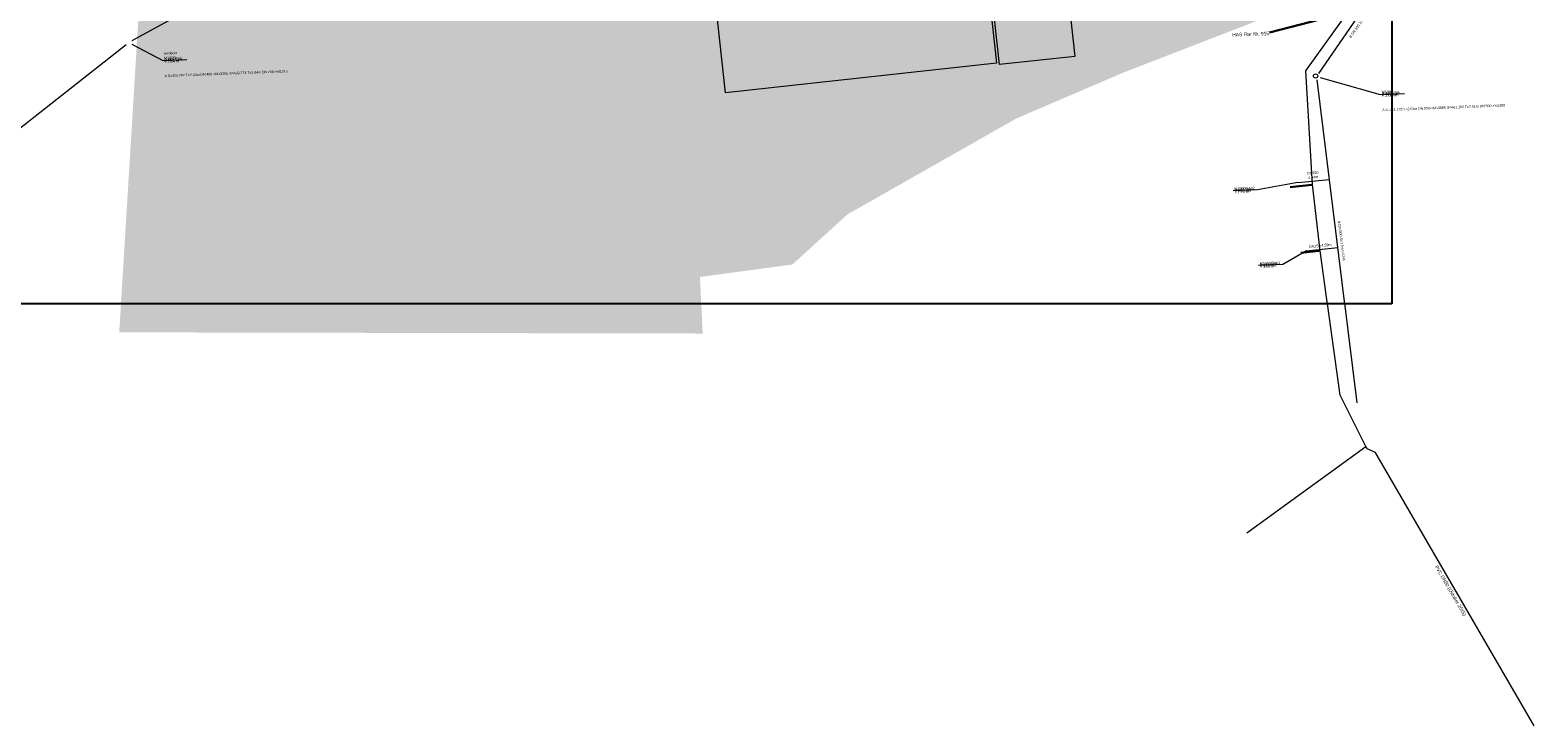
# Model space of a CAD drawing. Header units: metres. Extents: x 730549 to 731755, y 5527678 to 5528494.
# Tile 3 of 207: x 731490 to 731708, y 5527678 to 5527779. Entities that reach past the tile are written whole.
import ezdxf

# ---------------------------------------------------------------- set-up
doc = ezdxf.new("R2010")
doc.units = ezdxf.units.M
doc.header["$LTSCALE"] = 0.1
doc.header["$PDMODE"] = 1
doc.header["$PDSIZE"] = -2
doc.layers.add('3d Modell', color=7, linetype='Continuous', transparency=0.4)
for name, color, linetype in [('B_Festzelt', 7, 'Continuous'), ('Sparten Strom GEPLANT pdf', 7, 'Continuous'), ('Sparten_Kanal-aus dwg GRUPPE', 7, 'Continuous'), ('Wiese und Waldnaab als Hintergrund', 7, 'Continuous')]:
    doc.layers.add(name, color=color, linetype=linetype)
doc.styles.add('Arial', font='arial.ttf')
doc.styles.add('TheSans B4 SemiLight', font='txt')
picture_1 = doc.add_image_def('image1.png', size_in_pixel=(2382, 1684))

# ---------------------------------------------------------------- blocks, each defined once
blk = doc.blocks.new('PDF-Seite')
at = {"color": 255, "linetype": 'Continuous', "lineweight": 9, "transparency": 33554687}
blk.add_wipeout([(0, 103.92), (293.92, 103.92), (293.92, -103.92), (0, -103.92)], dxfattribs=at)
at = {"color": 16, "linetype": 'Continuous', "lineweight": 9, "transparency": 33554687, "flags": 128}
blk.add_lwpolyline([(0, 103.92), (293.92, 103.92), (293.92, -103.92), (0, -103.92)], close=True, dxfattribs=at)
at = {"transparency": 33554687}
image = blk.add_image(picture_1, insert=(0, -103.92), size_in_units=(293.92, 207.84), dxfattribs=at)
image.dxf.flags = 7
blk = doc.blocks.new('Ka_stxt_BG_H')
at = {"color": 206, "linetype": 'Continuous', "lineweight": 13, "true_color": 0x660066, "transparency": 33554687}
blk.add_point((0, 0), dxfattribs=at)
at = {"color": 0, "flags": 1}
for tag in ['NAME', 'Z_HIGH', 'Z_LOW', 'DZ', 'RES1', 'RES2', 'RES3', 'RES4', 'RES5', 'RES6', 'BEMERKUNG']:
    blk.add_attdef(tag, (0, 0), '', height=0.00018, dxfattribs=at)
blk = doc.blocks.new('KA_STUTZL')
at = {"color": 7, "linetype": 'Continuous', "lineweight": 25, "transparency": 33554687}
for p in [(-0.0005, 0), (0, 0)]:
    blk.add_line(p, (0, 0.0005), dxfattribs=at)
at = {"color": 7, "linetype": 'Continuous', "lineweight": 5, "transparency": 33554687}
blk.add_line((0, 0), (-0.001, 0), dxfattribs=at)
at = {"color": 7, "linetype": 'Continuous', "transparency": 33554687}
blk.add_solid([(0, 0.0005), (-0.0005, 0), (0, 0)], dxfattribs=at)
blk = doc.blocks.new('khpfeil')
at = {"color": 7, "linetype": 'Continuous', "lineweight": 25, "transparency": 33554687}
blk.add_line((0, 0), (0, 0), dxfattribs=at)
blk.add_line((0, 0), (0, 0), dxfattribs=at)
blk.add_line((0, 0), (0, 0), dxfattribs=at)
blk.add_line((0, 0), (0, 0), dxfattribs=at)
blk = doc.blocks.new('Ka_stxt_BG_HA')
at = {"color": 206, "linetype": 'Continuous', "lineweight": 13, "true_color": 0x660066, "transparency": 33554687}
blk.add_point((0, 0), dxfattribs=at)
at = {"color": 0, "flags": 1}
for tag in ['NAME', 'Z_HIGH', 'Z_LOW', 'DZ', 'RES1', 'RES2', 'RES3', 'RES4', 'RES5', 'RES6', 'BEMERKUNG']:
    blk.add_attdef(tag, (0, 0), '', height=0.00018, dxfattribs=at)
blk = doc.blocks.new('B9100BC')
at = {"color": 5, "linetype": 'Continuous', "lineweight": 9, "true_color": 0x0000ff, "transparency": 33554687}
blk.add_line((0, 0), (0, 0), dxfattribs=at)
blk.add_line((0, 0), (0, 0), dxfattribs=at)
blk.add_line((0, 0), (0, 0), dxfattribs=at)
blk.add_open_spline([(0, 0), (0, 0), (0, 0), (0, 0), (0, 0), (0, 0)], degree=2, dxfattribs=at)
blk.add_open_spline([(0, 0), (0, 0), (0, 0), (0, 0), (0, 0), (0, 0)], degree=2, dxfattribs=at)
blk = doc.blocks.new('B91006C')
at = {"color": 5, "linetype": 'Continuous', "lineweight": 9, "true_color": 0x0000ff, "transparency": 33554687}
blk.add_line((0, 0), (0, 0), dxfattribs=at)
blk.add_line((0, 0), (0, 0), dxfattribs=at)
blk.add_line((0, 0), (0, 0), dxfattribs=at)
blk.add_line((0, 0), (0, 0), dxfattribs=at)
blk.add_line((0, 0), (0, 0), dxfattribs=at)
blk.add_line((0, 0), (0, 0), dxfattribs=at)
blk.add_line((0, 0), (0, 0), dxfattribs=at)
blk.add_line((0, 0), (0, 0), dxfattribs=at)
blk.add_line((0, 0), (0, 0), dxfattribs=at)
blk.add_line((0, 0), (0, 0), dxfattribs=at)
blk = doc.blocks.new('A$C255C2710')
at = {"color": 5, "linetype": 'Continuous', "lineweight": 9, "true_color": 0x0000ff, "transparency": 33554687}
blk.add_line((0, 0), (0, 0), dxfattribs=at)
blk.add_line((0, 0), (0, 0), dxfattribs=at)
blk.add_line((0, 0), (0, 0), dxfattribs=at)
blk.add_line((0, 0), (0, 0), dxfattribs=at)
blk.add_line((0, 0), (0, 0), dxfattribs=at)
blk.add_line((0, 0), (0, 0), dxfattribs=at)
blk.add_circle((0, 0), 0.000118, dxfattribs=at)
blk = doc.blocks.new('Gruppe')
at = {"color": 211, "linetype": 'Continuous', "lineweight": 5, "true_color": 0xff7fff, "transparency": 33554687}
for p, q in [((-949.24, -436.94, -32.83), (-1035.16, -484.16, -32.83)), ((-863.04, -488.9, -32.01), (-850.74, -471.01, -32.01)), ((-1035.99, -484.71, -33.42), (-1108.89, -542.21, -33.42)), ((-857.48, -536.62, -31.83), (-863.26, -489.81, -31.83)), ((-866.1, -504.69, -31.73), (-861.48, -504.24, -31.73)), ((-864.82, -514.61, -31.71), (-860.26, -514.13, -31.71))]:
    blk.add_line(p, q, dxfattribs=at)
at = {"color": 150, "linetype": 'Continuous', "lineweight": 5, "true_color": 0x007fff, "transparency": 33554687}
for p, q in [((-864.91, -488.49, -31.74), (-851.82, -470.15, -31.74)), ((-864.12, -505.01, -31.48), (-863.94, -505.01, -31.48)), ((-863.03, -514.59, -31.36), (-862.84, -514.57, -31.36)), ((-859.93, -535.5, -31.58), (-862.84, -514.57, -31.58)), ((-856.22, -542.96, -31.64), (-859.93, -535.5, -31.64)), ((-873.46, -555.47, -30.34), (-856.22, -542.96, -30.34))]:
    blk.add_line(p, q, dxfattribs=at)
at = {"color": 150, "linetype": 'Continuous', "lineweight": 30, "true_color": 0x007fff, "transparency": 33554687}
for p, q in [((-864.12, -505.01, -30.09), (-867.2, -505.35, -30.09)), ((-863.03, -514.59, -29.15), (-865.67, -514.87, -29.15))]:
    blk.add_line(p, q, dxfattribs=at)
at = {"color": 150, "linetype": 'Continuous', "lineweight": 30, "true_color": 0x007fff, "transparency": 33554687, "flags": 128}
blk.add_lwpolyline([(-859.15, -480.08), (-862.69, -480.99), (-870.17, -482.92)], dxfattribs=at)
at = {"color": 7, "linetype": 'Continuous', "lineweight": 9, "transparency": 33554687, "flags": 128}
for points in [[(-1035.16, -484.63), (-1030.68, -486.97), (-1027.18, -486.84)], [(-862.84, -489.45), (-854.12, -491.91), (-850.62, -491.77)], [(-866.1, -504.69), (-871.95, -505.76), (-875.45, -505.9)], [(-864.82, -514.61), (-868.28, -516.59), (-871.77, -516.73)]]:
    blk.add_lwpolyline(points, dxfattribs=at)
at = {"color": 150, "linetype": 'Continuous', "lineweight": 5, "true_color": 0x007fff, "transparency": 33554687, "flags": 128}
for points in [[(-862.84, -514.57), (-863.94, -504.99), (-864.91, -488.49)], [(-854.61, -544.26), (-854.84, -543.85), (-856.05, -543.31), (-856.22, -542.96)]]:
    blk.add_lwpolyline(points, dxfattribs=at)
at = {"color": 150, "linetype": 'Continuous', "lineweight": 13, "true_color": 0x007fff, "transparency": 33554687}
blk.add_polyline3d([(-854.71, -544.04, -29.96), (-854.61, -544.26, -29.96), (-831.85, -583.48, -35.41)], dxfattribs=at)
at = {"color": 212, "linetype": 'Continuous', "lineweight": 9, "true_color": 0xcc00cc, "transparency": 33554687}
blk.add_circle((-863.5, -489.24, -30), 0.312, dxfattribs=at)
at = {"color": 216, "true_color": 0x7f007f, "transparency": 33554687, "rotation": 2.251158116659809}
for name, p, xscale, yscale, zscale in [('Ka_stxt_BG_H', (-1031.31, -486.4, -493.19), 0.4, 0.4, 0.4), ('Ka_stxt_BG_H', (-854.74, -491.34, -493.19), 0.4, 0.4, 0.4), ('Ka_stxt_BG_HA', (-876.03, -505.36, -493.19), 0.375, 0.375, 0.375), ('Ka_stxt_BG_HA', (-872.36, -516.19, -493.19), 0.375, 0.375, 0.375)]:
    blk.add_blockref(name, p, dxfattribs=dict(at, xscale=xscale, yscale=yscale, zscale=zscale))
at = {"color": 5, "true_color": 0x0000ff, "transparency": 33554687}
for name, p, rotation in [('A$C255C2710', (-863.94, -505.01, -493.19), 347.2511581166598), ('A$C255C2710', (-862.84, -514.57, -493.19), 347.2511581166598), ('B91006C', (-856.56, -542.28, -493.19), 2.251158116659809), ('B91006C', (-856.48, -543.17, -493.19), 2.251158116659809), ('B91006C', (-856.08, -543.25, -493.19), 2.251158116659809)]:
    blk.add_blockref(name, p, dxfattribs=dict(at, rotation=rotation))
at = {"color": 211, "true_color": 0xff7fff, "transparency": 33554687}
for p, xscale, yscale, zscale, rotation in [((-863.79, -504.46, -493.19), 1.5, 1.5, 1.5, 275.52340623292), ((-862.54, -514.37, -493.19), 1.5, 1.5, 1.5, 275.9513910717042), ((-860.37, -513.21, -493.19), 5, 5, 5, 7.045719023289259)]:
    blk.add_blockref('khpfeil', p, dxfattribs=dict(at, xscale=xscale, yscale=yscale, zscale=zscale, rotation=rotation))
at = {"color": 30, "true_color": 0xff7f00, "transparency": 33554687, "xscale": 0.5, "yscale": 0.5, "zscale": 0.5, "rotation": 7.045719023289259}
for p in [(-861.73, -504.27, -493.19), (-860.51, -514.16, -493.19)]:
    blk.add_blockref('KA_STUTZL', p, dxfattribs=at)
at = {"color": 5, "true_color": 0x0000ff, "transparency": 33554687, "xscale": 1.1, "yscale": 1.1, "zscale": 1.1, "rotation": 357.2511581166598}
blk.add_blockref('B9100BC', (-856.4, -542.61, -493.19), dxfattribs=at)
at = {"color": 216, "true_color": 0x7f007f, "transparency": 33554687, "char_height": 0.3757, "attachment_point": 8, "line_spacing_factor": 1.002187, "style": 'Arial'}
for s, insert, width, rotation in [('B DN 500 22.93m 0.44%', (-856.72, -481.39, -32.06), 7.36, 55.487), ('DN150 4.64m', (-863.83, -504.1, -31.75), 2.5714, 5.5233), ('B DN 500 48.17m 0.37%', (-859.94, -513.16, -31.92), 7.287, 277.0457), ('DN150 4.59m', (-862.8, -514.03, -31.73), 4.126, 5.9513)]:
    blk.add_mtext(s, dxfattribs=dict(at, insert=insert, width=width, rotation=rotation))
at = {"color": 150, "true_color": 0x007fff, "transparency": 33554687, "char_height": 0.5009, "attachment_point": 1, "line_spacing_factor": 0.25, "style": 'Arial'}
for s, insert, rotation in [('HAS Flur Nr. 915', (-875.6, -483.02, -493.19), 2.2512), ('PVC DN80 (Oktober 2015)', (-845.8, -560.14, -29.88), 300.1404)]:
    blk.add_mtext(s, dxfattribs=dict(at, insert=insert, rotation=rotation))
at = {"color": 7, "transparency": 33554687, "attachment_point": 1, "rotation": 2.2512, "line_spacing_factor": 0.25, "style": 'Arial'}
for s, insert, char_height in [('verdeckt', (-1030.54, -485.77, -31.38), 0.361), ('M1320\\PD 461.810\\PS 459.770\\PT 2.04 m', (-1030.51, -486.45, -31.38), 0.401), ('A S=459.767 T=2.04m DN 400->M1325E S=459.773 T=2.04m DN 400->M1315', (-1030.41, -489.05, -31.38), 0.3607), ('M1301\\PD 463.190\\PS 461.180\\PT 2.01 m', (-853.95, -491.39, -30), 0.401), ('A S=461.178 T=2.01m DN 500->M1306E S=461.182 T=2.01m DN 500->M1300', (-853.85, -493.99, -30), 0.3607), ('M1300GA02\\PD 463.161\\PS 461.461\\PT 1.70 m', (-875.28, -505.41, -30.03), 0.376), ('M1300GA01\\PD 462.978\\PS 461.478\\PT 1.50 m', (-871.61, -516.24, -30.21), 0.376)]:
    blk.add_mtext(s, dxfattribs=dict(at, insert=insert, char_height=char_height))
blk = doc.blocks.new('Gruppe-1')
at = {"color": 7, "transparency": 33554687}
blk.add_blockref('Gruppe', (0, 0), dxfattribs=at)
blk = doc.blocks.new('Gruppe-4')
at = {"color": 255, "linetype": 'Continuous', "lineweight": 9, "transparency": 33554549}
blk.add_wipeout([(-951.77, -466.81), (-912.5, -462.53), (-909.79, -487.38), (-949.06, -491.67)], dxfattribs=at)
at = {"color": 7, "linetype": 'Continuous', "lineweight": 9, "transparency": 33554549, "flags": 128}
blk.add_lwpolyline([(-951.77, -466.81), (-912.5, -462.53), (-909.79, -487.38), (-949.06, -491.67)], close=True, dxfattribs=at)
at = {"color": 7, "transparency": 33554687, "insert": (-937.18, -478.39), "char_height": 0.4035, "attachment_point": 1, "line_spacing_factor": 0.969122, "style": 'TheSans B4 SemiLight'}
blk.add_mtext('großes Festzelt 40 x 25 m', dxfattribs=at)
blk = doc.blocks.new('Gruppe-5')
at = {"color": 255, "linetype": 'Continuous', "lineweight": 9, "transparency": 33554549}
blk.add_wipeout([(-912.64, -457.51), (-901.68, -456.32), (-898.4, -486.39), (-909.36, -487.58)], dxfattribs=at)
at = {"color": 7, "linetype": 'Continuous', "lineweight": 9, "transparency": 33554549, "flags": 128}
blk.add_lwpolyline([(-912.64, -457.51), (-901.68, -456.32), (-898.4, -486.39), (-909.36, -487.58)], close=True, dxfattribs=at)
at = {"color": 7, "transparency": 33554687, "insert": (-908.08, -475.44), "char_height": 0.4035, "attachment_point": 1, "line_spacing_factor": 0.969122, "style": 'TheSans B4 SemiLight'}
blk.add_mtext('langes Festzelt \\P11 x 30 m', dxfattribs=at)

msp = doc.modelspace()

# ---------------------------------------------------------------- block references
at = {"layer": 'Sparten Strom GEPLANT pdf', "color": 16, "true_color": 0x800000, "transparency": 33554687}
msp.add_blockref('PDF-Seite', (731393.4, 5527843.2), dxfattribs=at)

# ---------------------------------------------------------------- next in the draw order: block references
at = {"layer": 'Sparten_Kanal-aus dwg GRUPPE', "color": 7, "transparency": 33554687}
msp.add_blockref('Gruppe-1', (732539.78, 5528261.58), dxfattribs=at)

# ---------------------------------------------------------------- next in the draw order: wipeouts: each hides what was drawn before it
at = {"color": 255, "linetype": 'Continuous', "lineweight": 5, "transparency": 33554585}
msp.add_wipeout([(731638.3, 5527876.75), (731643.09, 5527863.07), (731656.24, 5527870.59), (731641.2, 5527880.8), (731625, 5527878.4), (731573.8, 5527870.6), (731547.4, 5527868.6), (731527.8, 5527840.2), (731572.45, 5527776.2), (731580.45, 5527782.55), (731574.8, 5527791.7), (731567.9, 5527803.2), (731561.05, 5527812.9), (731550.6, 5527829.3), (731544.4, 5527839.45), (731544.9, 5527845.95), (731547.9, 5527851.4), (731552.9, 5527856), (731559.1, 5527860.2), (731569.1, 5527864.9), (731572.6, 5527864.65), (731586.55, 5527866.65), (731602.35, 5527868.85), (731623.4, 5527873.5)], dxfattribs=at).dxf.layer = '3d Modell'

# ---------------------------------------------------------------- next in the draw order: block references
at = {"layer": 'B_Festzelt', "color": 7, "transparency": 33554687}
msp.add_blockref('Gruppe-4', (732539.78, 5528261.58), dxfattribs=at)

# ---------------------------------------------------------------- next in the draw order: block references
msp.add_blockref('Gruppe-5', (732539.78, 5528261.58), dxfattribs=at)

# ---------------------------------------------------------------- next in the draw order: hatches: boundary and pattern name
at = {"layer": 'Wiese und Waldnaab als Hintergrund', "linetype": 'Continuous', "lineweight": 0, "true_color": 0xc4d309, "transparency": 33554483}
msp.add_hatch(color=52, dxfattribs=at).paths.add_polyline_path([(731645.56, 5527857.53), (731648.87, 5527864.66), (731649.38, 5527877.95), (731647.21, 5527873.71), (731644.51, 5527868.99), (731642.56, 5527867.47), (731640.33, 5527865.81), (731639.38, 5527864.4), (731636.73, 5527863.81), (731633.05, 5527861.65), (731631.14, 5527861.58), (731630.86, 5527859.54), (731633.05, 5527858.63), (731633.05, 5527854.95), (731634.69, 5527852.12), (731634.91, 5527851.03), (731629.05, 5527848.48), (731629.18, 5527851.91), (731627.96, 5527853.89), (731627.9, 5527855.29), (731626.59, 5527858.07), (731624.42, 5527859.54), (731622.59, 5527861.55), (731621.65, 5527862.76), (731619.63, 5527862.84), (731618.72, 5527863.84), (731616.38, 5527864.09), (731612.95, 5527864.12), (731610.94, 5527864.1), (731608.79, 5527862.65), (731606.29, 5527862.48), (731603.11, 5527862.13), (731600.87, 5527862.39), (731599.9, 5527862.08), (731597.59, 5527862.94), (731596.69, 5527862.84), (731594.94, 5527863.25), (731593.61, 5527863.89), (731591.36, 5527863.76), (731589.61, 5527864.17), (731588.04, 5527863.8), (731585.81, 5527863.05), (731583.76, 5527863.33), (731580.06, 5527863.13), (731578.55, 5527862.26), (731574.46, 5527862.81), (731571.55, 5527860.99), (731568.65, 5527858.96), (731566.28, 5527858.6), (731562.79, 5527858.31), (731560.38, 5527856.44), (731556.48, 5527853.4), (731555.99, 5527850.53), (731557.85, 5527847.41), (731559.13, 5527846.75), (731558.54, 5527844.77), (731556.8, 5527842.27), (731556, 5527842.18), (731554.75, 5527840.73), (731550.66, 5527839.58), (731549.01, 5527840.81), (731545.89, 5527841.77), (731542.23, 5527843.99), (731540.95, 5527845.56), (731537.61, 5527842.98), (731535.13, 5527842.61), (731532.44, 5527840.6), (731531.19, 5527840.06), (731530.37, 5527838.36), (731529.41, 5527838.86), (731526.05, 5527837.38), (731522.48, 5527835.99), (731521.28, 5527835.96), (731518.46, 5527834.14), (731515.81, 5527833.55), (731514.22, 5527834.28), (731511.89, 5527833.52), (731508.73, 5527832.3), (731502.8, 5527735.17), (731587.4, 5527735), (731587, 5527743.2), (731600.4, 5527745), (731608.39, 5527752.27), (731632.94, 5527766.21), (731648.41, 5527772.84), (731668, 5527780.42), (731667.69, 5527783.3), (731672.77, 5527784.66), (731670.37, 5527791.85), (731680.68, 5527795.99), (731685.02, 5527799.59), (731678.47, 5527800.58), (731672.24, 5527803.22), (731664.81, 5527806.83), (731657.13, 5527811.72), (731650.93, 5527816.88), (731647.61, 5527821.44), (731645.65, 5527826.46), (731645.1, 5527830.62), (731645.85, 5527836.54), (731646.72, 5527839.65), (731643.21, 5527845.1), (731642.52, 5527849.55), (731640.4, 5527852.34)])

doc.saveas('drawing.dxf')
